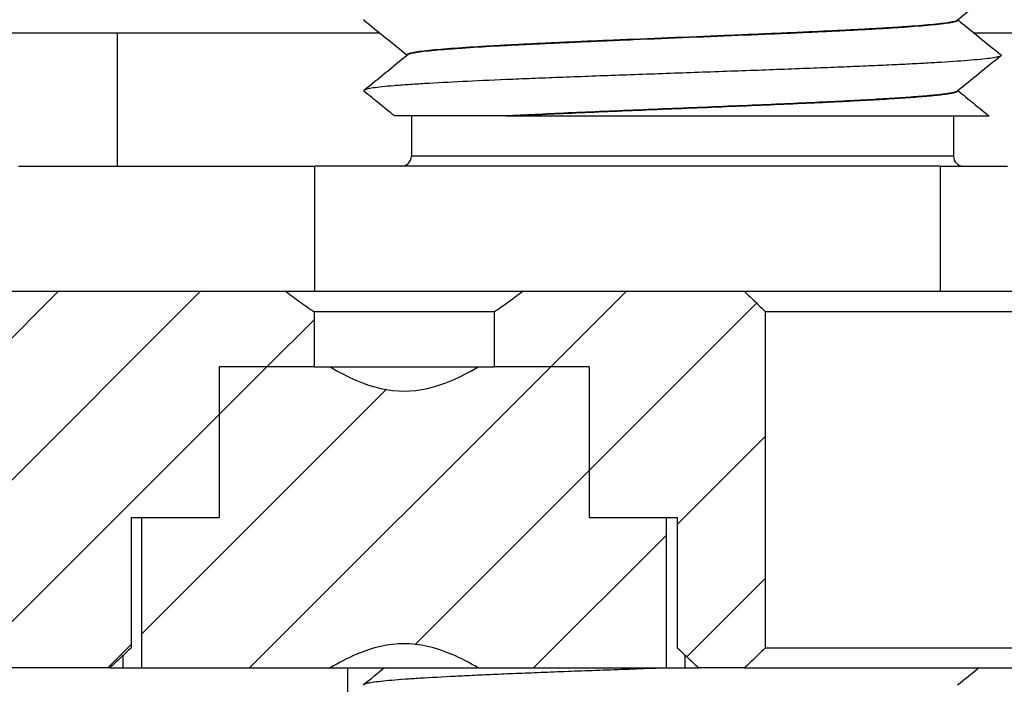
# Model space of a CAD drawing. Extents: x -1763 to 4575, y -3429 to 1051.
# Tile 96 of 193: x 3084.24 to 3094.05, y -2498.36 to -2491.74. Entities that reach past the tile are written whole.
import ezdxf

# ---------------------------------------------------------------- set-up
doc = ezdxf.new("R2010")
doc.units = 0
doc.linetypes.add('DASHED', pattern=[15, 7, -8])
doc.layers.get('0').update_dxf_attribs({"linetype": 'CONTINUOUS'})
doc.layers.add('1', color=7, linetype='CONTINUOUS')
pattern_1 = [(-135, (0, 0), (0.70710678, -0.70710678), [])]

# ---------------------------------------------------------------- blocks, each defined once
blk = doc.blocks.new('Z-STACK', base_point=(-660.9662, -2613.0821))
at = {"linetype": 'CONTINUOUS'}
h = blk.add_hatch(dxfattribs=at)
h.set_pattern_fill('USER', color=1, angle=-135, pattern_type=0)
h.set_pattern_definition(pattern_1)
edge = h.paths.add_edge_path()
edge.add_line((3065.4399, -2500.1685), (3079.052, -2500.1685))
edge.add_spline(control_points=[(3079.052, -2500.1685), (3079.0862, -2500.1352), (3079.1548, -2500.0685), (3079.2233, -2500.0018), (3079.2576, -2499.9685)], knot_values=[0, 0, 0, 0, 0.143422, 0.286844, 0.286844, 0.286844, 0.286844], degree=3, periodic=0)
edge.add_line((3079.2576, -2499.9685), (3079.2576, -2498.1985))
edge.add_line((3079.2576, -2498.1985), (3082.4511, -2498.1985))
edge.add_line((3082.4511, -2498.1985), (3082.4856, -2498.1985))
edge.add_line((3082.4856, -2498.1985), (3084.2511, -2498.1985))
edge.add_line((3084.2511, -2498.1985), (3084.9696, -2498.1985))
edge.add_line((3084.9696, -2498.1985), (3085.1384, -2498.1985))
edge.add_spline(control_points=[(3085.1384, -2498.1985), (3085.1737, -2498.1651), (3085.2444, -2498.0983), (3085.3153, -2498.0317), (3085.3508, -2497.9985)], knot_values=[0, 0, 0, 0, 0.145867, 0.291734, 0.291734, 0.291734, 0.291734], degree=3, periodic=0)
edge.add_line((3085.3508, -2497.9985), (3085.3508, -2496.6985))
edge.add_line((3085.3508, -2496.6985), (3085.4577, -2496.6985))
edge.add_line((3085.4577, -2496.6985), (3085.9696, -2496.6985))
edge.add_line((3085.9696, -2496.6985), (3086.2278, -2496.6985))
edge.add_line((3086.2278, -2496.6985), (3086.2278, -2495.1985))
edge.add_line((3086.2278, -2495.1985), (3086.7196, -2495.1985))
edge.add_line((3086.7196, -2495.1985), (3086.8196, -2495.1985))
edge.add_line((3086.8196, -2495.1985), (3087.1726, -2495.1985))
edge.add_line((3087.1726, -2495.1985), (3087.1726, -2494.6485))
edge.add_spline(control_points=[(3087.1726, -2494.6485), (3087.1249, -2494.6168), (3087.0307, -2494.5514), (3086.9386, -2494.4832), (3086.8929, -2494.4485)], knot_values=[0, 0, 0, 0, 0.171922, 0.343904, 0.343904, 0.343904, 0.343904], degree=3, periodic=0)
edge.add_line((3086.8929, -2494.4485), (3086.7414, -2494.4485))
edge.add_line((3086.7414, -2494.4485), (3086.5196, -2494.4485))
edge.add_line((3086.5196, -2494.4485), (3083.9011, -2494.4485))
edge.add_line((3083.9011, -2494.4485), (3082.2511, -2494.4485))
edge.add_line((3082.2511, -2494.4485), (3064.4205, -2494.4485))
edge.add_spline(control_points=[(3064.4205, -2494.4485), (3064.2507, -2494.6151), (3063.911, -2494.9485), (3063.5714, -2495.2818), (3063.4016, -2495.4485)], knot_values=[0, 0, 0, 0, 0.713839, 1.427679, 1.427679, 1.427679, 1.427679], degree=3, periodic=0)
edge.add_line((3063.4016, -2495.4485), (3063.4016, -2501.7685))
edge.add_line((3063.4016, -2501.7685), (3064.9302, -2501.7685))
edge.add_line((3064.9302, -2501.7685), (3065.236, -2501.7685))
edge.add_spline(control_points=[(3065.236, -2501.7685), (3065.27, -2501.7352), (3065.338, -2501.6685), (3065.4059, -2501.6018), (3065.4399, -2501.5685)], knot_values=[0, 0, 0, 0, 0.142814, 0.285629, 0.285629, 0.285629, 0.285629], degree=3, periodic=0)
edge.add_line((3065.4399, -2501.5685), (3065.4399, -2500.1685))
h = blk.add_hatch(dxfattribs=at)
h.set_pattern_fill('USER', color=1, angle=-135, pattern_type=0)
h.set_pattern_definition(pattern_1)
edge = h.paths.add_edge_path()
edge.add_spline(control_points=[(3091.6684, -2494.6485), (3091.6337, -2494.6152), (3091.5643, -2494.5485), (3091.4948, -2494.4818), (3091.4601, -2494.4485)], knot_values=[0, 0, 0, 0, 0.144383, 0.288766, 0.288766, 0.288766, 0.288766], degree=3, periodic=0)
edge.add_line((3091.4601, -2494.4485), (3091.0696, -2494.4485))
edge.add_line((3091.0696, -2494.4485), (3090.9229, -2494.4485))
edge.add_line((3090.9229, -2494.4485), (3090.8962, -2494.4485))
edge.add_line((3090.8962, -2494.4485), (3089.6196, -2494.4485))
edge.add_line((3089.6196, -2494.4485), (3089.5029, -2494.4485))
edge.add_line((3089.5029, -2494.4485), (3089.2463, -2494.4485))
edge.add_spline(control_points=[(3089.2463, -2494.4485), (3089.2006, -2494.4832), (3089.1085, -2494.5514), (3089.0143, -2494.6168), (3088.9666, -2494.6485)], knot_values=[0, 0, 0, 0, 0.171982, 0.343904, 0.343904, 0.343904, 0.343904], degree=3, periodic=0)
edge.add_line((3088.9666, -2494.6485), (3088.9666, -2495.1985))
edge.add_line((3088.9666, -2495.1985), (3089.3196, -2495.1985))
edge.add_line((3089.3196, -2495.1985), (3089.4196, -2495.1985))
edge.add_line((3089.4196, -2495.1985), (3089.9113, -2495.1985))
edge.add_line((3089.9113, -2495.1985), (3089.9113, -2496.6985))
edge.add_line((3089.9113, -2496.6985), (3090.1696, -2496.6985))
edge.add_line((3090.1696, -2496.6985), (3090.6815, -2496.6985))
edge.add_line((3090.6815, -2496.6985), (3090.7884, -2496.6985))
edge.add_line((3090.7884, -2496.6985), (3090.7884, -2497.9985))
edge.add_spline(control_points=[(3090.7884, -2497.9985), (3090.8239, -2498.0317), (3090.8948, -2498.0983), (3090.9655, -2498.1651), (3091.0008, -2498.1985)], knot_values=[0, 0, 0, 0, 0.145867, 0.291734, 0.291734, 0.291734, 0.291734], degree=3, periodic=0)
edge.add_line((3091.0008, -2498.1985), (3091.4601, -2498.1985))
edge.add_spline(control_points=[(3091.4601, -2498.1985), (3091.4948, -2498.1652), (3091.5643, -2498.0985), (3091.6337, -2498.0318), (3091.6684, -2497.9985)], knot_values=[0, 0, 0, 0, 0.144383, 0.288766, 0.288766, 0.288766, 0.288766], degree=3, periodic=0)
edge.add_line((3091.6684, -2497.9985), (3091.6684, -2494.6485))
h = blk.add_hatch(dxfattribs=at)
h.set_pattern_fill('USER', color=1, angle=-135, pattern_type=0)
h.set_pattern_definition(pattern_1)
edge = h.paths.add_edge_path()
edge.add_line((3089.3196, -2495.1985), (3088.9666, -2495.1985))
edge.add_line((3088.9666, -2495.1985), (3088.8075, -2495.1985))
edge.add_spline(control_points=[(3088.8075, -2495.1985), (3088.7241, -2495.2476), (3088.562, -2495.3335), (3088.3134, -2495.4196), (3088.0698, -2495.449), (3087.8262, -2495.4197), (3087.5774, -2495.3336), (3087.4151, -2495.2477), (3087.3317, -2495.1985)], knot_values=[0, 0, 0, 0, 0.290352, 0.549524, 0.784632, 1.019892, 1.279216, 1.569834, 1.569834, 1.569834, 1.569834], degree=3, periodic=0)
edge.add_line((3087.3317, -2495.1985), (3087.1726, -2495.1985))
edge.add_line((3087.1726, -2495.1985), (3086.8196, -2495.1985))
edge.add_line((3086.8196, -2495.1985), (3086.7196, -2495.1985))
edge.add_line((3086.7196, -2495.1985), (3086.2278, -2495.1985))
edge.add_line((3086.2278, -2495.1985), (3086.2278, -2496.6985))
edge.add_line((3086.2278, -2496.6985), (3085.9696, -2496.6985))
edge.add_line((3085.9696, -2496.6985), (3085.4577, -2496.6985))
edge.add_line((3085.4577, -2496.6985), (3085.4577, -2498.1985))
edge.add_line((3085.4577, -2498.1985), (3086.2511, -2498.1985))
edge.add_line((3086.2511, -2498.1985), (3086.8196, -2498.1985))
edge.add_line((3086.8196, -2498.1985), (3087.3317, -2498.1985))
edge.add_spline(control_points=[(3087.3317, -2498.1985), (3087.4151, -2498.1493), (3087.5772, -2498.0635), (3087.8258, -2497.9774), (3088.0694, -2497.948), (3088.313, -2497.9773), (3088.5618, -2498.0634), (3088.7241, -2498.1493), (3088.8075, -2498.1985)], knot_values=[0, 0, 0, 0, 0.290352, 0.549524, 0.784632, 1.019892, 1.279216, 1.569834, 1.569834, 1.569834, 1.569834], degree=3, periodic=0)
edge.add_line((3088.8075, -2498.1985), (3089.0696, -2498.1985))
edge.add_line((3089.0696, -2498.1985), (3089.3196, -2498.1985))
edge.add_line((3089.3196, -2498.1985), (3090.6815, -2498.1985))
edge.add_line((3090.6815, -2498.1985), (3090.6815, -2496.6985))
edge.add_line((3090.6815, -2496.6985), (3090.1696, -2496.6985))
edge.add_line((3090.1696, -2496.6985), (3089.9113, -2496.6985))
edge.add_line((3089.9113, -2496.6985), (3089.9113, -2495.1985))
edge.add_line((3089.9113, -2495.1985), (3089.4196, -2495.1985))
edge.add_line((3089.4196, -2495.1985), (3089.3196, -2495.1985))
at = {"color": 7, "linetype": 'CONTINUOUS'}
for p, q in [((3093.5859, -2491.7437), (3093.5859, -2491.7414)), ((3088.0969, -2492.0937), (3088.0969, -2492.0914)), ((3093.5859, -2492.4493), (3093.5859, -2492.447)), ((3088.1414, -2492.6985), (3087.9726, -2492.6985)), ((3088.1414, -2492.6985), (3088.1414, -2493.0985)), ((3089.0861, -2492.6985), (3088.1414, -2492.6985)), ((3089.0861, -2492.6985), (3089.1833, -2492.6985)), ((3089.1833, -2492.6985), (3093.5414, -2492.6985)), ((3093.5414, -2492.6985), (3093.5414, -2493.0985)), ((3093.5414, -2492.6985), (3093.8954, -2492.6985)), ((3084.2297, -2493.1985), (3084.3309, -2493.1985)), ((3084.3309, -2493.1985), (3084.4348, -2493.1985)), ((3084.4348, -2493.1985), (3085.15, -2493.1985)), ((3085.15, -2493.1985), (3085.2424, -2493.1985)), ((3085.2424, -2493.1985), (3085.2599, -2493.1985)), ((3085.2599, -2493.1985), (3085.3523, -2493.1985)), ((3085.3523, -2493.1985), (3085.5196, -2493.1985)), ((3085.5196, -2493.1985), (3085.7196, -2493.1985)), ((3085.7196, -2493.1985), (3085.8346, -2493.1985)), ((3085.8346, -2493.1985), (3085.9472, -2493.1985)), ((3085.9472, -2493.1985), (3086.0675, -2493.1985)), ((3086.0675, -2493.1985), (3086.1714, -2493.1985)), ((3086.1714, -2493.1985), (3086.2726, -2493.1985)), ((3086.2726, -2493.1985), (3086.2816, -2493.1985)), ((3086.2816, -2493.1985), (3086.2904, -2493.1985)), ((3086.2904, -2493.1985), (3086.897, -2493.1985)), ((3086.897, -2493.1985), (3086.8989, -2493.1985)), ((3086.8989, -2493.1985), (3086.9026, -2493.1985)), ((3086.9026, -2493.1985), (3086.9941, -2493.1985)), ((3086.9941, -2493.1985), (3087.1792, -2493.1985)), ((3087.2324, -2493.1985), (3087.1792, -2493.1985)), ((3087.2443, -2493.1985), (3087.2324, -2493.1985)), ((3087.3249, -2493.1985), (3087.2443, -2493.1985)), ((3087.6011, -2493.1985), (3087.3249, -2493.1985)), ((3087.6266, -2493.1985), (3087.6011, -2493.1985)), ((3087.6293, -2493.1985), (3087.6266, -2493.1985)), ((3087.692, -2493.1985), (3087.6293, -2493.1985)), ((3087.7087, -2493.1985), (3087.692, -2493.1985)), ((3087.8194, -2493.1985), (3087.7087, -2493.1985)), ((3088.0414, -2493.1985), (3087.8194, -2493.1985)), ((3088.2556, -2493.1985), (3088.0414, -2493.1985)), ((3088.5099, -2493.1985), (3088.2556, -2493.1985)), ((3088.5106, -2493.1985), (3088.5099, -2493.1985)), ((3088.7445, -2493.1985), (3088.5106, -2493.1985)), ((3088.8143, -2493.1985), (3088.7445, -2493.1985)), ((3088.8627, -2493.1985), (3088.8143, -2493.1985)), ((3088.8757, -2493.1985), (3088.8627, -2493.1985)), ((3088.9068, -2493.1985), (3088.8757, -2493.1985)), ((3089.1872, -2493.1985), (3088.9068, -2493.1985)), ((3089.2422, -2493.1985), (3089.1872, -2493.1985)), ((3090.4115, -2493.1985), (3089.2422, -2493.1985)), ((3090.4196, -2493.1985), (3090.4115, -2493.1985)), ((3090.6196, -2493.1985), (3090.4196, -2493.1985)), ((3090.8962, -2493.1985), (3090.6196, -2493.1985)), ((3090.9229, -2493.1985), (3090.8962, -2493.1985)), ((3091.0696, -2493.1985), (3090.9229, -2493.1985)), ((3093.4122, -2493.1985), (3091.0696, -2493.1985)), ((3093.4122, -2493.1985), (3093.6414, -2493.1985)), ((3093.6414, -2493.1985), (3094.0778, -2493.1985)), ((3086.5196, -2494.4485), (3083.9011, -2494.4485)), ((3086.7414, -2494.4485), (3086.5196, -2494.4485)), ((3086.8929, -2494.4485), (3086.7414, -2494.4485)), ((3087.1792, -2494.4485), (3086.8929, -2494.4485)), ((3087.916, -2494.4485), (3087.1792, -2494.4485)), ((3089.2463, -2494.4485), (3087.916, -2494.4485)), ((3089.5029, -2494.4485), (3089.2463, -2494.4485)), ((3089.6196, -2494.4485), (3089.5029, -2494.4485)), ((3090.8962, -2494.4485), (3089.6196, -2494.4485)), ((3090.9229, -2494.4485), (3090.8962, -2494.4485)), ((3091.0696, -2494.4485), (3090.9229, -2494.4485)), ((3091.4601, -2494.4485), (3091.0696, -2494.4485)), ((3092.5967, -2494.4485), (3091.4601, -2494.4485)), ((3092.7227, -2494.4485), (3092.5967, -2494.4485)), ((3094.6067, -2494.4485), (3092.7227, -2494.4485)), ((3088.9666, -2494.6485), (3087.1726, -2494.6485)), ((3087.1726, -2494.6485), (3087.1726, -2495.1985)), ((3088.9666, -2494.6485), (3088.9666, -2495.1985)), ((3144.3113, -2494.6485), (3091.6684, -2494.6485)), ((3091.6684, -2497.9985), (3091.6684, -2494.6485)), ((3086.7196, -2495.1985), (3086.2278, -2495.1985)), ((3086.2278, -2495.1985), (3086.2278, -2496.6985)), ((3086.7196, -2495.1985), (3086.2278, -2495.1985)), ((3086.2278, -2495.1985), (3086.2278, -2496.6985)), ((3086.8196, -2495.1985), (3086.7196, -2495.1985)), ((3086.8196, -2495.1985), (3086.7196, -2495.1985)), ((3087.1726, -2495.1985), (3086.8196, -2495.1985)), ((3087.1726, -2495.1985), (3086.8196, -2495.1985)), ((3087.1726, -2495.1985), (3087.3317, -2495.1985)), ((3087.3317, -2495.1985), (3087.3511, -2495.1985)), ((3087.3511, -2495.1985), (3088.8075, -2495.1985)), ((3088.8075, -2495.1985), (3088.9666, -2495.1985)), ((3089.3196, -2495.1985), (3088.9666, -2495.1985)), ((3089.3196, -2495.1985), (3088.9666, -2495.1985)), ((3089.4196, -2495.1985), (3089.3196, -2495.1985)), ((3089.4196, -2495.1985), (3089.3196, -2495.1985)), ((3089.9113, -2495.1985), (3089.4196, -2495.1985)), ((3089.9113, -2495.1985), (3089.4196, -2495.1985)), ((3089.9113, -2495.1985), (3089.9113, -2496.6985)), ((3089.9113, -2495.1985), (3089.9113, -2496.6985)), ((3085.3508, -2496.6985), (3085.4577, -2496.6985)), ((3085.3508, -2496.6985), (3085.3508, -2497.9985)), ((3085.4577, -2496.6985), (3085.9696, -2496.6985)), ((3085.4577, -2496.6985), (3085.9696, -2496.6985)), ((3085.4577, -2498.1985), (3085.4577, -2496.6985)), ((3085.9696, -2496.6985), (3086.2278, -2496.6985)), ((3085.9696, -2496.6985), (3086.2278, -2496.6985)), ((3089.9113, -2496.6985), (3090.1696, -2496.6985)), ((3089.9113, -2496.6985), (3090.1696, -2496.6985)), ((3090.1696, -2496.6985), (3090.6815, -2496.6985)), ((3090.1696, -2496.6985), (3090.6815, -2496.6985)), ((3090.6815, -2496.6985), (3090.7884, -2496.6985)), ((3090.6815, -2498.1985), (3090.6815, -2496.6985)), ((3090.7884, -2496.6985), (3090.7884, -2497.9985)), ((3091.6684, -2497.9985), (3104.1076, -2497.9985)), ((3085.2696, -2498.1985), (3085.2696, -2498.0747)), ((3090.8696, -2498.1985), (3090.8696, -2498.0747)), ((3084.2511, -2498.1985), (3082.4856, -2498.1985)), ((3084.9696, -2498.1985), (3084.2511, -2498.1985)), ((3085.1384, -2498.1985), (3084.9696, -2498.1985)), ((3085.1384, -2498.1985), (3085.2696, -2498.1985)), ((3085.2696, -2498.1985), (3085.3041, -2498.1985)), ((3085.3041, -2498.1985), (3085.4577, -2498.1985)), ((3085.4577, -2498.1985), (3086.2511, -2498.1985)), ((3086.2511, -2498.1985), (3086.8196, -2498.1985)), ((3086.8196, -2498.1985), (3087.3317, -2498.1985)), ((3087.3317, -2498.1985), (3087.5073, -2498.1985)), ((3087.5073, -2498.1985), (3088.0511, -2498.1985)), ((3088.0511, -2498.1985), (3088.0696, -2498.1985)), ((3088.0696, -2498.1985), (3088.8075, -2498.1985)), ((3088.8075, -2498.1985), (3089.0696, -2498.1985)), ((3089.0696, -2498.1985), (3089.3196, -2498.1985)), ((3089.3196, -2498.1985), (3090.6815, -2498.1985)), ((3090.6815, -2498.1985), (3090.8696, -2498.1985)), ((3090.8696, -2498.1985), (3091.0008, -2498.1985)), ((3091.4601, -2498.1985), (3091.0008, -2498.1985)), ((3091.4601, -2498.1985), (3093.6317, -2498.1985)), ((3093.6317, -2498.1985), (3093.6662, -2498.1985)), ((3093.6662, -2498.1985), (3095.4317, -2498.1985))]:
    blk.add_line(p, q, dxfattribs=at)
at = {"color": 4, "linetype": 'CONTINUOUS'}
for p, q in [((3080.6736, -2491.8685), (3085.2131, -2491.8685)), ((3085.2131, -2493.1985), (3085.2131, -2491.8685)), ((3085.2131, -2491.8685), (3087.8042, -2491.8685)), ((3087.8042, -2491.8685), (3087.8104, -2491.8609)), ((3087.8042, -2491.8685), (3087.8198, -2491.8685)), ((3093.7426, -2491.8685), (3095.1072, -2491.8685))]:
    blk.add_line(p, q, dxfattribs=at)
at = {"color": 1, "linetype": 'CONTINUOUS'}
for p, q in [((3089.3316, -2493.0985), (3088.1414, -2493.0985)), ((3093.5414, -2493.0985), (3089.3316, -2493.0985)), ((3087.1792, -2494.4485), (3087.1792, -2493.1985)), ((3093.4122, -2494.4485), (3093.4122, -2493.1985)), ((3087.5073, -2499.9685), (3087.5073, -2498.1985))]:
    blk.add_line(p, q, dxfattribs=at)
at = {"color": 7, "linetype": 'DASHED'}
for p, q in [((3084.2297, -2493.1985), (3084.3309, -2493.1985)), ((3084.3309, -2493.1985), (3084.4348, -2493.1985)), ((3084.4348, -2493.1985), (3085.15, -2493.1985)), ((3085.15, -2493.1985), (3085.2424, -2493.1985)), ((3085.2424, -2493.1985), (3085.2599, -2493.1985)), ((3085.2599, -2493.1985), (3085.3523, -2493.1985)), ((3085.3523, -2493.1985), (3085.5196, -2493.1985)), ((3085.5196, -2493.1985), (3085.7196, -2493.1985)), ((3085.7196, -2493.1985), (3085.8346, -2493.1985)), ((3085.8346, -2493.1985), (3085.9472, -2493.1985)), ((3085.9472, -2493.1985), (3086.0675, -2493.1985)), ((3086.0675, -2493.1985), (3086.1714, -2493.1985)), ((3086.1714, -2493.1985), (3086.2726, -2493.1985)), ((3086.2726, -2493.1985), (3086.2816, -2493.1985)), ((3086.2816, -2493.1985), (3086.2904, -2493.1985)), ((3086.2904, -2493.1985), (3086.897, -2493.1985)), ((3086.897, -2493.1985), (3086.8989, -2493.1985)), ((3086.8989, -2493.1985), (3086.9026, -2493.1985)), ((3086.9026, -2493.1985), (3086.9941, -2493.1985)), ((3086.9941, -2493.1985), (3087.1792, -2493.1985)), ((3087.2324, -2493.1985), (3087.1792, -2493.1985)), ((3087.2443, -2493.1985), (3087.2324, -2493.1985)), ((3087.3249, -2493.1985), (3087.2443, -2493.1985)), ((3087.6011, -2493.1985), (3087.3249, -2493.1985)), ((3086.5196, -2494.4485), (3083.9011, -2494.4485)), ((3086.7414, -2494.4485), (3086.5196, -2494.4485)), ((3086.8929, -2494.4485), (3086.7414, -2494.4485)), ((3087.1792, -2494.4485), (3086.8929, -2494.4485)), ((3087.916, -2494.4485), (3087.1792, -2494.4485)), ((3089.2463, -2494.4485), (3087.916, -2494.4485)), ((3089.5029, -2494.4485), (3089.2463, -2494.4485)), ((3089.6196, -2494.4485), (3089.5029, -2494.4485)), ((3090.8962, -2494.4485), (3089.6196, -2494.4485)), ((3090.9229, -2494.4485), (3090.8962, -2494.4485)), ((3091.0696, -2494.4485), (3090.9229, -2494.4485)), ((3091.4601, -2494.4485), (3091.0696, -2494.4485)), ((3092.5967, -2494.4485), (3091.4601, -2494.4485)), ((3092.7227, -2494.4485), (3092.5967, -2494.4485)), ((3086.7196, -2495.1985), (3086.2278, -2495.1985)), ((3086.8196, -2495.1985), (3086.7196, -2495.1985)), ((3087.1726, -2495.1985), (3086.8196, -2495.1985)), ((3087.1726, -2495.1985), (3087.3317, -2495.1985)), ((3087.1726, -2495.1985), (3087.3317, -2495.1985)), ((3087.3317, -2495.1985), (3087.3511, -2495.1985)), ((3087.3317, -2495.1985), (3087.3511, -2495.1985)), ((3087.3511, -2495.1985), (3088.8075, -2495.1985)), ((3088.8075, -2495.1985), (3088.9666, -2495.1985)), ((3085.3508, -2496.6985), (3085.4577, -2496.6985)), ((3085.3508, -2496.6985), (3085.4577, -2496.6985)), ((3085.4577, -2496.6985), (3085.9696, -2496.6985)), ((3085.9696, -2496.6985), (3086.2278, -2496.6985)), ((3090.6815, -2496.6985), (3090.7884, -2496.6985)), ((3084.2511, -2498.1985), (3082.4856, -2498.1985)), ((3084.9696, -2498.1985), (3084.2511, -2498.1985)), ((3084.9696, -2498.1985), (3084.2511, -2498.1985)), ((3085.1384, -2498.1985), (3084.9696, -2498.1985)), ((3085.1384, -2498.1985), (3084.9696, -2498.1985)), ((3085.1384, -2498.1985), (3085.2696, -2498.1985)), ((3085.1384, -2498.1985), (3085.2696, -2498.1985)), ((3085.2696, -2498.1985), (3085.3041, -2498.1985)), ((3085.2696, -2498.1985), (3085.3041, -2498.1985)), ((3085.2696, -2498.1985), (3085.3041, -2498.1985)), ((3085.3041, -2498.1985), (3085.4577, -2498.1985)), ((3085.3041, -2498.1985), (3085.4577, -2498.1985)), ((3085.3041, -2498.1985), (3085.4577, -2498.1985)), ((3085.4577, -2498.1985), (3086.2511, -2498.1985)), ((3085.4577, -2498.1985), (3086.2511, -2498.1985)), ((3085.4577, -2498.1985), (3086.2511, -2498.1985)), ((3086.2511, -2498.1985), (3086.8196, -2498.1985)), ((3086.2511, -2498.1985), (3086.8196, -2498.1985)), ((3086.8196, -2498.1985), (3087.0696, -2498.1985)), ((3086.8196, -2498.1985), (3087.0696, -2498.1985)), ((3087.0696, -2498.1985), (3087.3317, -2498.1985)), ((3087.0696, -2498.1985), (3087.3317, -2498.1985)), ((3087.3317, -2498.1985), (3087.5073, -2498.1985)), ((3087.3317, -2498.1985), (3087.5073, -2498.1985)), ((3087.5073, -2498.1985), (3088.0511, -2498.1985)), ((3087.5073, -2498.1985), (3088.0511, -2498.1985)), ((3088.0511, -2498.1985), (3088.0696, -2498.1985)), ((3088.0696, -2498.1985), (3088.8075, -2498.1985)), ((3088.8075, -2498.1985), (3089.0696, -2498.1985)), ((3089.0696, -2498.1985), (3089.3196, -2498.1985)), ((3089.3196, -2498.1985), (3090.6815, -2498.1985)), ((3090.6815, -2498.1985), (3090.8696, -2498.1985)), ((3093.6317, -2498.1985), (3093.6662, -2498.1985)), ((3093.6662, -2498.1985), (3095.4317, -2498.1985))]:
    blk.add_line(p, q, dxfattribs=at)
at = {"color": 7, "linetype": 'CONTINUOUS'}
for centre, start, end in [((3088.0414, -2493.0985), -90, 0), ((3093.6414, -2493.0985), -180, -90)]:
    blk.add_arc(centre, 0.1, start, end, dxfattribs=at)
for points, knots in [([(3094.0134, -2491.3933), (3093.9391, -2491.4538), (3093.8673, -2491.5123), (3093.7979, -2491.5688), (3093.7233, -2491.6295), (3093.6516, -2491.6879), (3093.5824, -2491.7443)], [0, 0, 0, 0, 0.2779219, 0.2779219, 0.2779219, 0.5558438, 0.5558438, 0.5558438, 0.5558438]), ([(3087.6694, -2491.7363), (3087.6684, -2491.7371), (3087.6677, -2491.7379), (3087.6672, -2491.7387), (3087.6667, -2491.7395), (3087.6664, -2491.7404), (3087.6664, -2491.7412), (3087.6664, -2491.742), (3087.6667, -2491.7428), (3087.6672, -2491.7436), (3087.6677, -2491.7444), (3087.6684, -2491.7452), (3087.6694, -2491.746)], [0, 0, 0, 0, 0.00333528, 0.00333528, 0.00333528, 0.00592148, 0.00592148, 0.00592148, 0.0085072, 0.0085072, 0.0085072, 0.01183912, 0.01183912, 0.01183912, 0.01183912]), ([(3088.0966, -2492.0939), (3088.0286, -2492.0386), (3087.9581, -2491.9811), (3087.8849, -2491.9215), (3087.8155, -2491.865), (3087.7437, -2491.8065), (3087.6694, -2491.746)], [0.0051029, 0.0051029, 0.0051029, 0.0051029, 0.2779219, 0.2779219, 0.2779219, 0.5558438, 0.5558438, 0.5558438, 0.5558438]), ([(3093.5824, -2491.7443), (3093.5777, -2491.7481), (3093.5683, -2491.7519), (3093.5543, -2491.7557), (3093.5404, -2491.7595), (3093.5218, -2491.7632), (3093.499, -2491.767), (3093.4762, -2491.7707), (3093.4491, -2491.7744), (3093.4182, -2491.7781), (3093.3873, -2491.7818), (3093.3525, -2491.7854), (3093.3143, -2491.789), (3093.2381, -2491.7962), (3093.1483, -2491.8032), (3093.0495, -2491.81), (3093.0001, -2491.8134), (3092.9484, -2491.8168), (3092.8951, -2491.8201), (3092.8683, -2491.8217), (3092.8414, -2491.8233), (3092.8135, -2491.825), (3092.7856, -2491.8266), (3092.7568, -2491.8283), (3092.7272, -2491.8299), (3092.6679, -2491.8333), (3092.6051, -2491.8367), (3092.5388, -2491.8401), (3092.4726, -2491.8436), (3092.4029, -2491.8471), (3092.3301, -2491.8506), (3092.2573, -2491.8542), (3092.1813, -2491.8578), (3092.1024, -2491.8614), (3092.0235, -2491.865), (3091.9418, -2491.8687), (3091.8577, -2491.8724), (3091.7735, -2491.8761), (3091.687, -2491.8799), (3091.5987, -2491.8836), (3091.5104, -2491.8874), (3091.4202, -2491.8912), (3091.3289, -2491.895), (3091.1462, -2491.9026), (3090.9588, -2491.9102), (3090.7724, -2491.9178), (3090.586, -2491.9255), (3090.4008, -2491.9331), (3090.2221, -2491.9406), (3090.1328, -2491.9443), (3090.0451, -2491.9481), (3089.9596, -2491.9517), (3089.8741, -2491.9554), (3089.7909, -2491.9591), (3089.7103, -2491.9627), (3089.6297, -2491.9663), (3089.5518, -2491.9699), (3089.4769, -2491.9734), (3089.4021, -2491.977), (3089.3302, -2491.9805), (3089.2617, -2491.9839), (3089.1931, -2491.9873), (3089.1278, -2491.9907), (3089.066, -2491.994), (3089.035, -2491.9957), (3089.0049, -2491.9973), (3088.9757, -2491.999), (3088.9465, -2492.0006), (3088.9177, -2492.0022), (3088.8892, -2492.0039), (3088.7754, -2492.0105), (3088.6679, -2492.0174), (3088.5711, -2492.0244), (3088.5227, -2492.0279), (3088.477, -2492.0315), (3088.4346, -2492.0351), (3088.3921, -2492.0387), (3088.353, -2492.0424), (3088.3175, -2492.0461), (3088.2821, -2492.0498), (3088.2505, -2492.0535), (3088.223, -2492.0572), (3088.1956, -2492.061), (3088.1723, -2492.0647), (3088.1536, -2492.0685), (3088.1354, -2492.0722), (3088.1215, -2492.0759), (3088.1121, -2492.0796), (3088.1065, -2492.0818), (3088.1024, -2492.084), (3088.0999, -2492.0862), (3088.0979, -2492.0879), (3088.0969, -2492.0897), (3088.0969, -2492.0914)], [0, 0, 0, 0, 0.030523, 0.030523, 0.030523, 0.087025, 0.087025, 0.087025, 0.168609, 0.168609, 0.168609, 0.273035, 0.273035, 0.273035, 0.538716, 0.538716, 0.538716, 0.693478, 0.693478, 0.693478, 0.775166, 0.775166, 0.775166, 0.861646, 0.861646, 0.861646, 1.050293, 1.050293, 1.050293, 1.259264, 1.259264, 1.259264, 1.487248, 1.487248, 1.487248, 1.732213, 1.732213, 1.732213, 1.991422, 1.991422, 1.991422, 2.2615, 2.2615, 2.2615, 2.818402, 2.818402, 2.818402, 3.369152, 3.369152, 3.369152, 3.631903, 3.631903, 3.631903, 3.881492, 3.881492, 3.881492, 4.1151, 4.1151, 4.1151, 4.330599, 4.330599, 4.330599, 4.526566, 4.526566, 4.526566, 4.616966, 4.616966, 4.616966, 4.703569, 4.703569, 4.703569, 5.022376, 5.022376, 5.022376, 5.159316, 5.159316, 5.159316, 5.276863, 5.276863, 5.276863, 5.372035, 5.372035, 5.372035, 5.442388, 5.442388, 5.442388, 5.485438, 5.485438, 5.485438, 5.499278, 5.499278, 5.499278, 5.505512, 5.505512, 5.505512, 5.505512]), ([(3093.5859, -2491.7437), (3093.5859, -2491.7455), (3093.5849, -2491.7472), (3093.5829, -2491.7489), (3093.5804, -2491.7511), (3093.5764, -2491.7533), (3093.5708, -2491.7555), (3093.5614, -2491.7592), (3093.5476, -2491.7628), (3093.5296, -2491.7665), (3093.5111, -2491.7702), (3093.4881, -2491.774), (3093.4611, -2491.7777), (3093.4341, -2491.7814), (3093.403, -2491.7851), (3093.3683, -2491.7887), (3093.3336, -2491.7924), (3093.2952, -2491.796), (3093.2538, -2491.7995), (3093.2124, -2491.8031), (3093.1679, -2491.8066), (3093.1209, -2491.81), (3093.0739, -2491.8135), (3093.0243, -2491.8169), (3092.9727, -2491.8202), (3092.921, -2491.8236), (3092.8679, -2491.8269), (3092.8124, -2491.8301), (3092.7565, -2491.8334), (3092.6972, -2491.8368), (3092.6343, -2491.8402), (3092.5715, -2491.8435), (3092.5052, -2491.847), (3092.4355, -2491.8505), (3092.3659, -2491.854), (3092.2929, -2491.8575), (3092.217, -2491.8611), (3092.141, -2491.8647), (3092.062, -2491.8684), (3091.9803, -2491.872), (3091.8987, -2491.8757), (3091.8144, -2491.8794), (3091.728, -2491.8832), (3091.6416, -2491.8869), (3091.5531, -2491.8906), (3091.4631, -2491.8944), (3091.283, -2491.902), (3091.0969, -2491.9096), (3090.9104, -2491.9173), (3090.7238, -2491.9249), (3090.537, -2491.9325), (3090.3554, -2491.9401), (3090.2646, -2491.9439), (3090.1752, -2491.9476), (3090.0876, -2491.9513), (3090.0001, -2491.9551), (3089.9145, -2491.9588), (3089.8314, -2491.9624), (3089.7483, -2491.9661), (3089.6676, -2491.9697), (3089.5898, -2491.9733), (3089.5121, -2491.9768), (3089.4372, -2491.9804), (3089.3654, -2491.9839), (3089.2937, -2491.9873), (3089.2252, -2491.9908), (3089.16, -2491.9941), (3089.0948, -2491.9975), (3089.0329, -2492.0008), (3088.9745, -2492.0041), (3088.8579, -2492.0106), (3088.7464, -2492.0174), (3088.6446, -2492.0243), (3088.5937, -2492.0278), (3088.5452, -2492.0313), (3088.4996, -2492.0349), (3088.4541, -2492.0385), (3088.4116, -2492.0421), (3088.3726, -2492.0457), (3088.3336, -2492.0494), (3088.2981, -2492.0531), (3088.2666, -2492.0568), (3088.2351, -2492.0605), (3088.2077, -2492.0643), (3088.1846, -2492.068), (3088.1614, -2492.0718), (3088.1427, -2492.0756), (3088.1286, -2492.0794), (3088.1145, -2492.0832), (3088.1051, -2492.087), (3088.1004, -2492.0908)], [0, 0, 0, 0, 0.006218, 0.006218, 0.006218, 0.02, 0.02, 0.02, 0.062719, 0.062719, 0.062719, 0.132158, 0.132158, 0.132158, 0.225642, 0.225642, 0.225642, 0.340587, 0.340587, 0.340587, 0.473952, 0.473952, 0.473952, 0.622468, 0.622468, 0.622468, 0.783107, 0.783107, 0.783107, 0.961459, 0.961459, 0.961459, 1.160528, 1.160528, 1.160528, 1.379347, 1.379347, 1.379347, 1.616239, 1.616239, 1.616239, 1.868811, 1.868811, 1.868811, 2.13399, 2.13399, 2.13399, 2.687137, 2.687137, 2.687137, 3.242579, 3.242579, 3.242579, 3.510592, 3.510592, 3.510592, 3.767068, 3.767068, 3.767068, 4.008869, 4.008869, 4.008869, 4.233521, 4.233521, 4.233521, 4.439255, 4.439255, 4.439255, 4.624997, 4.624997, 4.624997, 4.955531, 4.955531, 4.955531, 5.100836, 5.100836, 5.100836, 5.228342, 5.228342, 5.228342, 5.33489, 5.33489, 5.33489, 5.417741, 5.417741, 5.417741, 5.474833, 5.474833, 5.474833, 5.505512, 5.505512, 5.505512, 5.505512]), ([(3093.5862, -2491.7412), (3093.6542, -2491.7965), (3093.7247, -2491.854), (3093.7979, -2491.9136), (3093.8671, -2491.9699), (3093.9389, -2492.0284), (3094.0134, -2492.0891)], [0.0051041, 0.0051041, 0.0051041, 0.0051041, 0.2779219, 0.2779219, 0.2779219, 0.5558439, 0.5558439, 0.5558439, 0.5558439]), ([(3087.6694, -2492.4418), (3087.7438, -2492.3813), (3087.8156, -2492.3228), (3087.8849, -2492.2663), (3087.9595, -2492.2056), (3088.0313, -2492.1472), (3088.1004, -2492.0908)], [0, 0, 0, 0, 0.2779219, 0.2779219, 0.2779219, 0.5558439, 0.5558439, 0.5558439, 0.5558439]), ([(3094.0134, -2492.0988), (3094.0088, -2492.1026), (3093.9988, -2492.1064), (3093.9836, -2492.1101), (3093.9684, -2492.1138), (3093.9481, -2492.1176), (3093.9229, -2492.1213), (3093.8976, -2492.125), (3093.8676, -2492.1286), (3093.8331, -2492.1323), (3093.7986, -2492.1359), (3093.7597, -2492.1395), (3093.7169, -2492.1431), (3093.6314, -2492.1502), (3093.5304, -2492.1572), (3093.4188, -2492.164), (3093.363, -2492.1673), (3093.3045, -2492.1707), (3093.244, -2492.1739), (3093.2138, -2492.1756), (3093.1831, -2492.1772), (3093.1519, -2492.1788), (3093.1206, -2492.1804), (3093.0883, -2492.1821), (3093.055, -2492.1837), (3092.9884, -2492.187), (3092.9178, -2492.1903), (3092.8434, -2492.1937), (3092.7689, -2492.1971), (3092.6906, -2492.2006), (3092.6086, -2492.204), (3092.5266, -2492.2075), (3092.4409, -2492.2111), (3092.3519, -2492.2147), (3092.263, -2492.2182), (3092.1707, -2492.2218), (3092.0756, -2492.2255), (3091.9805, -2492.2291), (3091.8826, -2492.2328), (3091.7824, -2492.2365), (3091.6823, -2492.2402), (3091.58, -2492.244), (3091.4761, -2492.2477), (3091.2685, -2492.2552), (3091.0547, -2492.2628), (3090.8414, -2492.2703), (3090.628, -2492.2779), (3090.415, -2492.2854), (3090.2088, -2492.2929), (3090.1056, -2492.2966), (3090.0042, -2492.3003), (3089.905, -2492.304), (3089.8059, -2492.3076), (3089.7091, -2492.3113), (3089.6151, -2492.3149), (3089.5212, -2492.3185), (3089.4302, -2492.322), (3089.3425, -2492.3255), (3089.2548, -2492.3291), (3089.1704, -2492.3325), (3089.0896, -2492.336), (3088.9281, -2492.3428), (3088.7814, -2492.3494), (3088.65, -2492.3559), (3088.5176, -2492.3623), (3088.3914, -2492.369), (3088.2764, -2492.3759), (3088.2189, -2492.3794), (3088.1642, -2492.3829), (3088.113, -2492.3864), (3088.0618, -2492.39), (3088.0141, -2492.3936), (3087.9703, -2492.3972), (3087.9266, -2492.4008), (3087.887, -2492.4045), (3087.8519, -2492.4081), (3087.8168, -2492.4118), (3087.7863, -2492.4155), (3087.7607, -2492.4193), (3087.7352, -2492.423), (3087.7146, -2492.4268), (3087.6994, -2492.4305), (3087.6841, -2492.4343), (3087.6741, -2492.4381), (3087.6694, -2492.4418)], [0, 0, 0, 0, 0.032121, 0.032121, 0.032121, 0.093922, 0.093922, 0.093922, 0.18439, 0.18439, 0.18439, 0.301046, 0.301046, 0.301046, 0.599945, 0.599945, 0.599945, 0.774949, 0.774949, 0.774949, 0.867245, 0.867245, 0.867245, 0.964273, 0.964273, 0.964273, 1.176121, 1.176121, 1.176121, 1.411135, 1.411135, 1.411135, 1.667981, 1.667981, 1.667981, 1.944539, 1.944539, 1.944539, 2.237894, 2.237894, 2.237894, 2.544412, 2.544412, 2.544412, 3.179585, 3.179585, 3.179585, 3.812568, 3.812568, 3.812568, 4.116532, 4.116532, 4.116532, 4.406631, 4.406631, 4.406631, 4.679504, 4.679504, 4.679504, 4.932535, 4.932535, 4.932535, 5.372622, 5.372622, 5.372622, 5.746789, 5.746789, 5.746789, 5.910484, 5.910484, 5.910484, 6.053567, 6.053567, 6.053567, 6.172538, 6.172538, 6.172538, 6.264371, 6.264371, 6.264371, 6.326794, 6.326794, 6.326794, 6.35907, 6.35907, 6.35907, 6.35907]), ([(3094.0134, -2492.0988), (3093.939, -2492.1594), (3093.8672, -2492.2178), (3093.7979, -2492.2743), (3093.7233, -2492.335), (3093.6516, -2492.3935), (3093.5824, -2492.4498)], [0, 0, 0, 0, 0.2779219, 0.2779219, 0.2779219, 0.5558438, 0.5558438, 0.5558438, 0.5558438]), ([(3094.0134, -2492.0891), (3094.0144, -2492.0899), (3094.0152, -2492.0907), (3094.0157, -2492.0915), (3094.0162, -2492.0923), (3094.0164, -2492.0931), (3094.0164, -2492.0939), (3094.0164, -2492.0948), (3094.0162, -2492.0956), (3094.0157, -2492.0964), (3094.0152, -2492.0972), (3094.0144, -2492.098), (3094.0134, -2492.0988)], [0, 0, 0, 0, 0.00333528, 0.00333528, 0.00333528, 0.00592148, 0.00592148, 0.00592148, 0.0085072, 0.0085072, 0.0085072, 0.01183912, 0.01183912, 0.01183912, 0.01183912]), ([(3087.6694, -2492.4418), (3087.6684, -2492.4427), (3087.6677, -2492.4435), (3087.6672, -2492.4443), (3087.6667, -2492.4451), (3087.6664, -2492.4459), (3087.6664, -2492.4467), (3087.6664, -2492.4475), (3087.6667, -2492.4483), (3087.6672, -2492.4492), (3087.6677, -2492.45), (3087.6684, -2492.4508), (3087.6694, -2492.4516)], [0, 0, 0, 0, 0.00333528, 0.00333528, 0.00333528, 0.00592148, 0.00592148, 0.00592148, 0.0085072, 0.0085072, 0.0085072, 0.01183912, 0.01183912, 0.01183912, 0.01183912]), ([(3087.9726, -2492.6985), (3087.9235, -2492.6585), (3087.8729, -2492.6173), (3087.821, -2492.575), (3087.772, -2492.5352), (3087.7215, -2492.494), (3087.6694, -2492.4516)], [0, 0, 0, 0, 0.1954942, 0.1954942, 0.1954942, 0.3909884, 0.3909884, 0.3909884, 0.3909884]), ([(3093.5824, -2492.4498), (3093.5791, -2492.4526), (3093.5733, -2492.4553), (3093.5652, -2492.458), (3093.557, -2492.4607), (3093.5465, -2492.4634), (3093.5338, -2492.4661), (3093.521, -2492.4688), (3093.5059, -2492.4715), (3093.4887, -2492.4741), (3093.4715, -2492.4768), (3093.4522, -2492.4795), (3093.4308, -2492.4821), (3093.3881, -2492.4874), (3093.3374, -2492.4926), (3093.28, -2492.4977), (3093.2227, -2492.5028), (3093.1588, -2492.5078), (3093.09, -2492.5127), (3093.0212, -2492.5177), (3092.9474, -2492.5225), (3092.8703, -2492.5271), (3092.7938, -2492.5318), (3092.7103, -2492.5365), (3092.6196, -2492.5414), (3092.5289, -2492.5463), (3092.4311, -2492.5513), (3092.3268, -2492.5564), (3092.2224, -2492.5614), (3092.1115, -2492.5666), (3091.9952, -2492.5718), (3091.8788, -2492.5771), (3091.757, -2492.5824), (3091.6312, -2492.5878), (3091.5055, -2492.5932), (3091.3759, -2492.5986), (3091.2442, -2492.604), (3090.981, -2492.6149), (3090.7099, -2492.6259), (3090.4478, -2492.6367), (3090.3168, -2492.6422), (3090.188, -2492.6475), (3090.0633, -2492.6529), (3089.9385, -2492.6582), (3089.8179, -2492.6634), (3089.7029, -2492.6686), (3089.5878, -2492.6738), (3089.4783, -2492.6789), (3089.3752, -2492.6839), (3089.2722, -2492.6888), (3089.1757, -2492.6937), (3089.0861, -2492.6985)], [0, 0, 0, 0, 0.019187, 0.019187, 0.019187, 0.051644, 0.051644, 0.051644, 0.097392, 0.097392, 0.097392, 0.155854, 0.155854, 0.155854, 0.307437, 0.307437, 0.307437, 0.498066, 0.498066, 0.498066, 0.718236, 0.718236, 0.718236, 0.969371, 0.969371, 0.969371, 1.262587, 1.262587, 1.262587, 1.594543, 1.594543, 1.594543, 1.958811, 1.958811, 1.958811, 2.346147, 2.346147, 2.346147, 3.143255, 3.143255, 3.143255, 3.528148, 3.528148, 3.528148, 3.888877, 3.888877, 3.888877, 4.216861, 4.216861, 4.216861, 4.506376, 4.506376, 4.506376, 4.506376]), ([(3093.5859, -2492.4493), (3093.5859, -2492.4502), (3093.5856, -2492.4512), (3093.585, -2492.4522), (3093.5839, -2492.4539), (3093.5819, -2492.4555), (3093.579, -2492.4572), (3093.5742, -2492.46), (3093.5668, -2492.4628), (3093.5569, -2492.4656), (3093.5474, -2492.4683), (3093.5354, -2492.471), (3093.5213, -2492.4737), (3093.5071, -2492.4764), (3093.4907, -2492.479), (3093.4722, -2492.4817), (3093.4352, -2492.487), (3093.3897, -2492.4923), (3093.3372, -2492.4974), (3093.2846, -2492.5026), (3093.2249, -2492.5077), (3093.1597, -2492.5127), (3093.0946, -2492.5177), (3093.0239, -2492.5225), (3092.9493, -2492.5273), (3092.912, -2492.5297), (3092.8738, -2492.532), (3092.8347, -2492.5344), (3092.7955, -2492.5367), (3092.7544, -2492.5391), (3092.7116, -2492.5415), (3092.6259, -2492.5463), (3092.533, -2492.5512), (3092.4333, -2492.5562), (3092.3336, -2492.5612), (3092.2272, -2492.5663), (3092.1148, -2492.5715), (3092.0024, -2492.5767), (3091.8841, -2492.5819), (3091.7614, -2492.5873), (3091.6386, -2492.5926), (3091.5114, -2492.598), (3091.3814, -2492.6034), (3091.1215, -2492.6143), (3090.8509, -2492.6252), (3090.5863, -2492.6361), (3090.454, -2492.6415), (3090.3232, -2492.647), (3090.1959, -2492.6523), (3090.0686, -2492.6577), (3089.9448, -2492.663), (3089.8261, -2492.6682), (3089.7074, -2492.6734), (3089.5937, -2492.6786), (3089.4863, -2492.6836), (3089.3789, -2492.6887), (3089.2776, -2492.6936), (3089.1833, -2492.6985)], [0, 0, 0, 0, 0.003089, 0.003089, 0.003089, 0.01099, 0.01099, 0.01099, 0.034635, 0.034635, 0.034635, 0.071225, 0.071225, 0.071225, 0.120951, 0.120951, 0.120951, 0.256925, 0.256925, 0.256925, 0.43499, 0.43499, 0.43499, 0.645917, 0.645917, 0.645917, 0.760723, 0.760723, 0.760723, 0.884093, 0.884093, 0.884093, 1.162754, 1.162754, 1.162754, 1.481649, 1.481649, 1.481649, 1.835402, 1.835402, 1.835402, 2.215715, 2.215715, 2.215715, 3.011526, 3.011526, 3.011526, 3.402218, 3.402218, 3.402218, 3.772373, 3.772373, 3.772373, 4.112514, 4.112514, 4.112514, 4.415895, 4.415895, 4.415895, 4.415895]), ([(3093.5862, -2492.4467), (3093.6357, -2492.487), (3093.6866, -2492.5285), (3093.7389, -2492.5711), (3093.7898, -2492.6125), (3093.842, -2492.655), (3093.8954, -2492.6985)], [0.0050544, 0.0050544, 0.0050544, 0.0050544, 0.2018073, 0.2018073, 0.2018073, 0.4036146, 0.4036146, 0.4036146, 0.4036146]), ([(3086.8929, -2494.4485), (3086.9406, -2494.4847), (3086.9867, -2494.5187), (3087.0312, -2494.5507), (3087.0801, -2494.5857), (3087.1271, -2494.6183), (3087.1726, -2494.6485)], [0, 0, 0, 0, 0.1719821, 0.1719821, 0.1719821, 0.3439037, 0.3439037, 0.3439037, 0.3439037]), ([(3088.9666, -2494.6485), (3089.0121, -2494.6183), (3089.0591, -2494.5857), (3089.1079, -2494.5507), (3089.1525, -2494.5187), (3089.1986, -2494.4847), (3089.2463, -2494.4485)], [0, 0, 0, 0, 0.1719216, 0.1719216, 0.1719216, 0.3439037, 0.3439037, 0.3439037, 0.3439037]), ([(3091.4601, -2494.4485), (3091.4949, -2494.4819), (3091.5296, -2494.5152), (3091.5643, -2494.5485), (3091.5991, -2494.582), (3091.6339, -2494.6153), (3091.6684, -2494.6485)], [0, 0, 0, 0, 0.144383, 0.144383, 0.144383, 0.2887661, 0.2887661, 0.2887661, 0.2887661]), ([(3087.3317, -2495.1985), (3087.4229, -2495.2523), (3087.5085, -2495.2964), (3087.59, -2495.3314), (3087.7603, -2495.4045), (3087.9161, -2495.4396), (3088.0699, -2495.4396), (3088.2236, -2495.4395), (3088.3792, -2495.4044), (3088.5495, -2495.3312), (3088.6309, -2495.2963), (3088.7164, -2495.2523), (3088.8075, -2495.1985)], [0, 0, 0, 0, 0.290616, 0.290616, 0.290616, 0.785181, 0.785181, 0.785181, 1.279443, 1.279443, 1.279443, 1.569794, 1.569794, 1.569794, 1.569794]), ([(3088.8075, -2498.1985), (3088.7163, -2498.1446), (3088.6307, -2498.1006), (3088.5492, -2498.0656), (3088.3789, -2497.9925), (3088.2231, -2497.9574), (3088.0693, -2497.9574), (3087.9156, -2497.9575), (3087.76, -2497.9926), (3087.5897, -2498.0657), (3087.5083, -2498.1007), (3087.4228, -2498.1447), (3087.3317, -2498.1985)], [0, 0, 0, 0, 0.290616, 0.290616, 0.290616, 0.785181, 0.785181, 0.785181, 1.279443, 1.279443, 1.279443, 1.569794, 1.569794, 1.569794, 1.569794]), ([(3085.3508, -2497.9985), (3085.3159, -2498.0312), (3085.2805, -2498.0644), (3085.2445, -2498.0984), (3085.2097, -2498.1311), (3085.1743, -2498.1645), (3085.1384, -2498.1985)], [0, 0, 0, 0, 0.1458669, 0.1458669, 0.1458669, 0.2917337, 0.2917337, 0.2917337, 0.2917337]), ([(3091.0008, -2498.1985), (3090.9649, -2498.1645), (3090.9295, -2498.1311), (3090.8947, -2498.0984), (3090.8587, -2498.0644), (3090.8233, -2498.0312), (3090.7884, -2497.9985)], [0, 0, 0, 0, 0.1458668, 0.1458668, 0.1458668, 0.2917337, 0.2917337, 0.2917337, 0.2917337]), ([(3091.6684, -2497.9985), (3091.6338, -2498.0317), (3091.5991, -2498.0651), (3091.5643, -2498.0985), (3091.5297, -2498.1316), (3091.495, -2498.165), (3091.4601, -2498.1985)], [0, 0, 0, 0, 0.1443831, 0.1443831, 0.1443831, 0.2887661, 0.2887661, 0.2887661, 0.2887661]), ([(3087.6694, -2498.3618), (3087.6738, -2498.3582), (3087.6832, -2498.3546), (3087.6973, -2498.351), (3087.7115, -2498.3474), (3087.7304, -2498.3439), (3087.7539, -2498.3403), (3087.7775, -2498.3367), (3087.8056, -2498.3332), (3087.8379, -2498.3296), (3087.8702, -2498.3261), (3087.9068, -2498.3226), (3087.9471, -2498.3191), (3087.9874, -2498.3157), (3088.0315, -2498.3122), (3088.0789, -2498.3088), (3088.1263, -2498.3054), (3088.177, -2498.3021), (3088.2304, -2498.2988), (3088.3371, -2498.2921), (3088.4548, -2498.2857), (3088.579, -2498.2794), (3088.61, -2498.2778), (3088.6415, -2498.2763), (3088.6733, -2498.2747), (3088.705, -2498.2732), (3088.7376, -2498.2717), (3088.7712, -2498.2701), (3088.8382, -2498.267), (3088.9087, -2498.2638), (3088.9826, -2498.2606), (3089.0566, -2498.2573), (3089.1339, -2498.2541), (3089.2144, -2498.2507), (3089.295, -2498.2474), (3089.3787, -2498.2441), (3089.4652, -2498.2407), (3089.5518, -2498.2373), (3089.6413, -2498.2338), (3089.7331, -2498.2304), (3089.825, -2498.2269), (3089.9194, -2498.2234), (3090.0156, -2498.2199), (3090.208, -2498.2128), (3090.4082, -2498.2057), (3090.6109, -2498.1985)], [0, 0, 0, 0, 0.030167, 0.030167, 0.030167, 0.087826, 0.087826, 0.087826, 0.172451, 0.172451, 0.172451, 0.282153, 0.282153, 0.282153, 0.414382, 0.414382, 0.414382, 0.566154, 0.566154, 0.566154, 0.915316, 0.915316, 0.915316, 1.009705, 1.009705, 1.009705, 1.107719, 1.107719, 1.107719, 1.319423, 1.319423, 1.319423, 1.551419, 1.551419, 1.551419, 1.802432, 1.802432, 1.802432, 2.070536, 2.070536, 2.070536, 2.353163, 2.353163, 2.353163, 2.948838, 2.948838, 2.948838, 2.948838]), ([(3087.6694, -2498.3716), (3087.6684, -2498.3708), (3087.6677, -2498.37), (3087.6672, -2498.3692), (3087.6667, -2498.3683), (3087.6664, -2498.3675), (3087.6664, -2498.3667), (3087.6664, -2498.3659), (3087.6667, -2498.3651), (3087.6672, -2498.3643), (3087.6677, -2498.3635), (3087.6684, -2498.3627), (3087.6694, -2498.3618)], [0, 0, 0, 0, 0.00333192, 0.00333192, 0.00333192, 0.00591764, 0.00591764, 0.00591764, 0.00850384, 0.00850384, 0.00850384, 0.01183912, 0.01183912, 0.01183912, 0.01183912])]:
    blk.add_open_spline(points, degree=3, knots=knots, dxfattribs=at)
for points in [[(3087.6694, -2498.3618), (3087.7385, -2498.3056), (3087.8053, -2498.2512), (3087.87, -2498.1985)], [(3093.7928, -2498.1985), (3093.7201, -2498.2577), (3093.65, -2498.3148), (3093.5824, -2498.3698)]]:
    blk.add_open_spline(points, degree=3, dxfattribs=at)

msp = doc.modelspace()

# ---------------------------------------------------------------- block references
at = {"layer": '1'}
msp.add_blockref('Z-STACK', (-660.9662, -2613.0821), dxfattribs=at)

doc.saveas('drawing.dxf')
